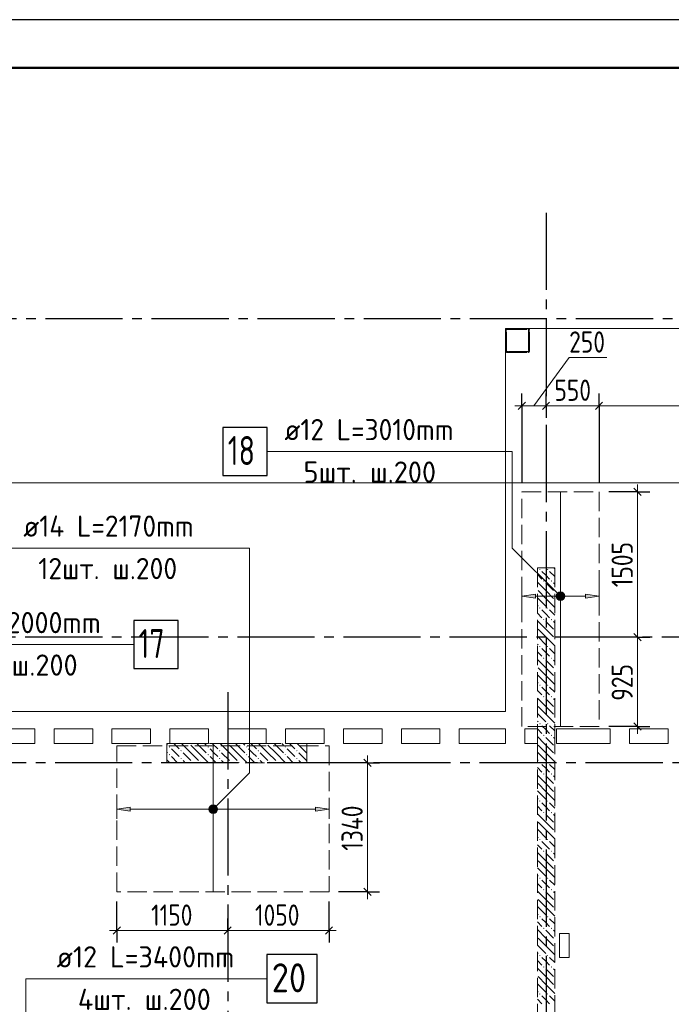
# Model space of a CAD drawing. Header units: millimetres. Extents: x 0 to 61017, y 0 to 42000.
# Tile 9 of 24: x 8343 to 15099, y 31796 to 42000. Entities that reach past the tile are written whole.
import ezdxf

# ---------------------------------------------------------------- set-up
doc = ezdxf.new("R2010")
doc.units = ezdxf.units.MM
doc.linetypes.add('______2', pattern=[270, 200, -70])
doc.linetypes.add('______5', pattern=[1100, 800, -100, 100, -100])
for name, color, linetype, lineweight in [('Standard', 7, 'Continuous', 25), ('ДОП Верх по У', 7, 'Continuous', 25), ('ЖБ Пилон', 180, 'Continuous', 25), ('Оси', 40, '______5', 18), ('Позиционная метка номер позиции', 7, 'Continuous', 13), ('Примечания', 7, 'Continuous', 25)]:
    doc.layers.add(name, color=color, linetype=linetype, lineweight=lineweight)
doc.layers.add('ЖБ Перекрытие верхний уровень', color=7, linetype='Continuous', lineweight=25, true_color=0xe0e0ff)
doc.layers.add('ЖБ Стена верхний уровень', color=7, linetype='Continuous', lineweight=25, true_color=0x006e00)
doc.styles.add('GOST 2.304-81', font='txt')
doc.styles.add('ISOCPEUR', font='txt')

msp = doc.modelspace()

# ---------------------------------------------------------------- hatches: boundary and pattern name
at = {"layer": 'ДОП Верх по У', "linetype": 'Continuous', "lineweight": 13, "transparency": 33554687}
for points in [[(13690, 36005), (13550, 36025), (13690, 36045)], [(9490, 33799), (9350, 33819), (9490, 33839)]]:
    msp.add_hatch(color=7, dxfattribs=at).paths.add_polyline_path(points, flags=16)
for points in [[(13918, 36006), (13918, 36044), (13912, 36025)], [(13918, 36044), (13931, 35993), (13931, 36057)], [(13918, 36044), (13918, 36006), (13931, 35993)], [(13931, 36057), (13950, 35988), (13950, 36062)], [(13931, 36057), (13931, 35993), (13950, 35988)], [(13950, 36062), (13950, 35988), (13969, 35993)], [(13950, 36062), (13969, 35993), (13969, 36057)], [(13969, 36057), (13969, 35993), (13982, 36006)], [(13969, 36057), (13982, 36006), (13982, 36044)], [(13982, 36044), (13982, 36006), (13987, 36025)], [(14210, 36005), (14350, 36025), (14210, 36045)], [(10318, 33800), (10318, 33838), (10312, 33819)], [(10318, 33838), (10331, 33787), (10331, 33851)], [(10318, 33838), (10318, 33800), (10331, 33787)], [(10331, 33851), (10350, 33782), (10350, 33857)], [(10331, 33851), (10331, 33787), (10350, 33782)], [(10350, 33857), (10350, 33782), (10369, 33787)], [(10350, 33857), (10369, 33787), (10369, 33851)], [(10369, 33851), (10369, 33787), (10382, 33800)], [(10369, 33851), (10382, 33800), (10382, 33838)], [(10382, 33838), (10382, 33800), (10387, 33819)], [(11410, 33799), (11550, 33819), (11410, 33839)]]:
    msp.add_hatch(color=7, dxfattribs=at).paths.add_polyline_path(points)
at = {"layer": 'ЖБ Пилон', "linetype": 'Continuous', "lineweight": 18, "transparency": 33554687}
for points in [[(10100, 34500), (10097, 34497), (10094, 34500)], [(10500, 34500), (10497, 34497), (10494, 34500)], [(10900, 34500), (10897, 34497), (10894, 34500)], [(11300, 34500), (11297, 34497), (11294, 34500)], [(9890, 34463), (9897, 34470), (9903, 34463), (9897, 34457)], [(9890, 34383), (9897, 34390), (9903, 34383), (9897, 34377)], [(10010, 34423), (10017, 34430), (10023, 34423), (10017, 34417)], [(10290, 34463), (10297, 34470), (10303, 34463), (10297, 34457)], [(10290, 34383), (10297, 34390), (10303, 34383), (10297, 34377)], [(10410, 34423), (10417, 34430), (10423, 34423), (10417, 34417)], [(10690, 34463), (10697, 34470), (10703, 34463), (10697, 34457)], [(10690, 34383), (10697, 34390), (10703, 34383), (10697, 34377)], [(10810, 34423), (10817, 34430), (10823, 34423), (10817, 34417)], [(11090, 34463), (11097, 34470), (11103, 34463), (11097, 34457)], [(11090, 34383), (11097, 34390), (11103, 34383), (11097, 34377)], [(11210, 34423), (11217, 34430), (11223, 34423), (11217, 34417)], [(10010, 34343), (10017, 34350), (10023, 34343), (10017, 34337)], [(10130, 34303), (10137, 34310), (10143, 34303), (10140, 34300), (10134, 34300)], [(10210, 34303), (10217, 34310), (10223, 34303), (10220, 34300), (10214, 34300)], [(10410, 34343), (10417, 34350), (10423, 34343), (10417, 34337)], [(10530, 34303), (10537, 34310), (10543, 34303), (10540, 34300), (10534, 34300)], [(10610, 34303), (10617, 34310), (10623, 34303), (10620, 34300), (10614, 34300)], [(10810, 34343), (10817, 34350), (10823, 34343), (10817, 34337)], [(10930, 34303), (10937, 34310), (10943, 34303), (10940, 34300), (10934, 34300)], [(11010, 34303), (11017, 34310), (11023, 34303), (11020, 34300), (11014, 34300)], [(11210, 34343), (11217, 34350), (11223, 34343), (11217, 34337)]]:
    msp.add_hatch(color=7, dxfattribs=at).paths.add_polyline_path(points, flags=16)
at = {"layer": 'ЖБ Стена верхний уровень', "linetype": 'Continuous', "lineweight": 18, "transparency": 33554687}
for points in [[(13620, 38747), (13623, 38743), (13620, 38740)], [(13380, 38587), (13383, 38583), (13380, 38580)], [(13730, 36303), (13737, 36310), (13743, 36303), (13737, 36297)], [(13810, 36303), (13817, 36310), (13823, 36303), (13817, 36297)], [(13770, 36183), (13777, 36190), (13783, 36183), (13777, 36177)], [(13850, 36183), (13857, 36190), (13863, 36183), (13857, 36177)], [(13730, 35903), (13737, 35910), (13743, 35903), (13737, 35897)], [(13810, 35903), (13817, 35910), (13823, 35903), (13817, 35897)], [(13770, 35783), (13777, 35790), (13783, 35783), (13777, 35777)], [(13850, 35783), (13857, 35790), (13863, 35783), (13857, 35777)], [(13730, 35503), (13737, 35510), (13743, 35503), (13737, 35497)], [(13810, 35503), (13817, 35510), (13823, 35503), (13817, 35497)], [(13770, 35383), (13777, 35390), (13783, 35383), (13777, 35377)], [(13850, 35383), (13857, 35390), (13863, 35383), (13857, 35377)], [(13730, 35103), (13737, 35110), (13743, 35103), (13737, 35097)], [(13810, 35103), (13817, 35110), (13823, 35103), (13817, 35097)], [(13770, 34983), (13777, 34990), (13783, 34983), (13777, 34977)], [(13850, 34983), (13857, 34990), (13863, 34983), (13857, 34977)], [(13730, 34703), (13737, 34710), (13743, 34703), (13737, 34697)], [(13810, 34703), (13817, 34710), (13823, 34703), (13817, 34697)], [(13770, 34583), (13777, 34590), (13783, 34583), (13777, 34577)], [(13850, 34583), (13857, 34590), (13863, 34583), (13857, 34577)], [(13730, 34303), (13737, 34310), (13743, 34303), (13737, 34297)], [(13810, 34303), (13817, 34310), (13823, 34303), (13817, 34297)], [(13770, 34183), (13777, 34190), (13783, 34183), (13777, 34177)], [(13850, 34183), (13857, 34190), (13863, 34183), (13857, 34177)], [(13730, 33903), (13737, 33910), (13743, 33903), (13737, 33897)], [(13810, 33903), (13817, 33910), (13823, 33903), (13817, 33897)], [(13770, 33783), (13777, 33790), (13783, 33783), (13777, 33777)], [(13850, 33783), (13857, 33790), (13863, 33783), (13857, 33777)], [(13730, 33503), (13737, 33510), (13743, 33503), (13737, 33497)], [(13810, 33503), (13817, 33510), (13823, 33503), (13817, 33497)], [(13770, 33383), (13777, 33390), (13783, 33383), (13777, 33377)], [(13850, 33383), (13857, 33390), (13863, 33383), (13857, 33377)], [(13730, 33103), (13737, 33110), (13743, 33103), (13737, 33097)], [(13810, 33103), (13817, 33110), (13823, 33103), (13817, 33097)], [(13770, 32983), (13777, 32990), (13783, 32983), (13777, 32977)], [(13850, 32983), (13857, 32990), (13863, 32983), (13857, 32977)], [(13730, 32703), (13737, 32710), (13743, 32703), (13737, 32697)], [(13810, 32703), (13817, 32710), (13823, 32703), (13817, 32697)], [(13770, 32583), (13777, 32590), (13783, 32583), (13777, 32577)], [(13850, 32583), (13857, 32590), (13863, 32583), (13857, 32577)], [(13730, 32303), (13737, 32310), (13743, 32303), (13737, 32297)], [(13810, 32303), (13817, 32310), (13823, 32303), (13817, 32297)], [(13770, 32183), (13777, 32190), (13783, 32183), (13777, 32177)], [(13850, 32183), (13857, 32190), (13863, 32183), (13857, 32177)], [(13730, 31903), (13737, 31910), (13743, 31903), (13737, 31897)], [(13810, 31903), (13817, 31910), (13823, 31903), (13817, 31897)]]:
    msp.add_hatch(color=7, dxfattribs=at).paths.add_polyline_path(points, flags=16)
at = {"layer": 'Позиционная метка номер позиции', "linetype": 'Continuous', "lineweight": 13, "transparency": 33554687}
for points in [[(13918, 35993), (13961, 36068), (13907, 36014)], [(13907, 36014), (13961, 36068), (13939, 36068)], [(13907, 36014), (13939, 36068), (13907, 36036)], [(13907, 36036), (13939, 36068), (13918, 36057)], [(13918, 35993), (13982, 36057), (13961, 36068)], [(13939, 35982), (13982, 36057), (13918, 35993)], [(13939, 35982), (13993, 36036), (13982, 36057)], [(13961, 35982), (13993, 36036), (13939, 35982)], [(13961, 35982), (13993, 36014), (13993, 36036)], [(13993, 36014), (13961, 35982), (13982, 35993)], [(10307, 33830), (10382, 33787), (10318, 33851)], [(10307, 33808), (10361, 33776), (10307, 33830)], [(10307, 33830), (10361, 33776), (10382, 33787)], [(10339, 33776), (10307, 33808), (10318, 33787)], [(10307, 33808), (10339, 33776), (10361, 33776)], [(10318, 33851), (10393, 33808), (10339, 33862)], [(10318, 33851), (10382, 33787), (10393, 33808)], [(10339, 33862), (10393, 33808), (10393, 33830)], [(10339, 33862), (10393, 33830), (10361, 33862)], [(10361, 33862), (10393, 33830), (10382, 33851)]]:
    msp.add_hatch(color=7, dxfattribs=at).paths.add_polyline_path(points)

# ---------------------------------------------------------------- linework, layer by layer
at = {"layer": 'Standard', "color": 7, "linetype": 'Continuous', "lineweight": 13, "transparency": 33554687}
for p, q in [((13675, 38000), (14040, 38500)), ((14040, 38500), (14431, 38500)), ((13550, 38000), (13475, 38000)), ((13550, 38000), (13800, 38000)), ((13800, 38000), (14350, 38000)), ((14350, 38000), (16440, 38000)), ((14750, 37107), (14750, 37182)), ((14750, 35600), (14750, 34675)), ((14750, 34675), (14750, 34600)), ((11950, 34300), (11950, 34375)), ((11950, 32961), (11950, 32886)), ((9350, 32561), (9275, 32561)), ((9350, 32561), (10500, 32561)), ((10500, 32561), (11550, 32561)), ((11550, 32561), (11625, 32561))]:
    msp.add_line(p, q, dxfattribs=at)
at = {"layer": 'Standard', "color": 251, "linetype": 'Continuous', "lineweight": -3, "true_color": 0x656565, "transparency": 33554687}
for p, q in [((13550, 38000), (13550, 38125)), ((13800, 38000), (13800, 38125)), ((14350, 38000), (14350, 38125)), ((13550, 38000), (13550, 37875)), ((13550, 38000), (13550, 37207)), ((13800, 38000), (13800, 37875)), ((13800, 38000), (13800, 38000)), ((14350, 38000), (14350, 37875)), ((14350, 38000), (14350, 37207)), ((14750, 37107), (14450, 37107)), ((14750, 37107), (14625, 37107)), ((14750, 37107), (14875, 37107)), ((14750, 35600), (14625, 35600)), ((14750, 35600), (14875, 35600)), ((14750, 34675), (14450, 34675)), ((14750, 34675), (14625, 34675)), ((14750, 34675), (14875, 34675)), ((11950, 34300), (11650, 34300)), ((11950, 34300), (11825, 34300)), ((11950, 34300), (12075, 34300)), ((11950, 32961), (11650, 32961)), ((11950, 32961), (11825, 32961)), ((11950, 32961), (12075, 32961)), ((9350, 32561), (9350, 32861)), ((11550, 32561), (11550, 32861)), ((9350, 32561), (9350, 32686)), ((10500, 32561), (10500, 32686)), ((11550, 32561), (11550, 32686)), ((9350, 32561), (9350, 32436)), ((10500, 32561), (10500, 32436)), ((10500, 32561), (10500, 32561)), ((11550, 32561), (11550, 32436))]:
    msp.add_line(p, q, dxfattribs=at)
at = {"layer": 'Standard', "color": 7, "linetype": 'Continuous', "lineweight": 25, "transparency": 33554687}
for p, q in [((13512, 37962), (13587, 38038)), ((13762, 37962), (13837, 38038)), ((14312, 37962), (14387, 38038)), ((14712, 37145), (14787, 37070)), ((14712, 35638), (14787, 35562)), ((14712, 34712), (14787, 34638)), ((11912, 34338), (11987, 34262)), ((11912, 32999), (11987, 32923)), ((9312, 32523), (9387, 32599)), ((10462, 32523), (10537, 32599)), ((11512, 32523), (11587, 32599))]:
    msp.add_line(p, q, dxfattribs=at)
at = {"layer": 'Standard', "color": 7, "linetype": 'Continuous', "lineweight": 13, "transparency": 33554687}
msp.add_lwpolyline([(0, 0), (59400, 0), (59400, 42000), (0, 42000), (0, 0)], close=True, dxfattribs=at)
for points in [[(0, 42000), (0, 0), (59400, 0), (59400, 42000), (0, 42000)], [(59400, 42000), (0, 42000), (0, 0), (59400, 0), (59400, 42000)], [(59400, 42000), (0, 42000), (0, 0), (59400, 0), (59400, 42000)], [(14750, 37107), (14750, 36014), (14750, 36014), (14750, 35600)], [(11950, 34300), (11950, 33285), (11950, 33285), (11950, 32961)]]:
    msp.add_lwpolyline(points, dxfattribs=at)
at = {"layer": 'Standard', "color": 7, "linetype": 'Continuous', "lineweight": 25, "transparency": 33554687}
msp.add_lwpolyline([(0, 42000), (0, 0), (59400, 0), (59400, 42000), (0, 42000)], dxfattribs=at)
at = {"layer": 'Standard', "color": 7, "linetype": 'Continuous', "lineweight": 50, "transparency": 33554687}
msp.add_lwpolyline([(2000, 41500), (58900, 41500), (58900, 500), (2000, 500), (2000, 41500)], close=True, dxfattribs=at)
at = {"layer": 'Standard', "color": 254, "linetype": 'Continuous', "lineweight": 18, "true_color": 0xc4c4ff, "transparency": 33554687}
msp.add_lwpolyline([(7300, 20432), (49180, 20432), (49180, 37201), (7300, 37201), (7300, 20432)], dxfattribs=at)
at = {"layer": 'Standard', "color": 251, "linetype": 'Continuous', "lineweight": -3, "true_color": 0x656565, "transparency": 33554687}
msp.add_lwpolyline([(14750, 35600), (14733, 35600), (14733, 35600), (14450, 35600)], dxfattribs=at)
at = {"layer": 'ДОП Верх по У', "color": 7, "linetype": 'Continuous', "lineweight": 13, "transparency": 33554687}
for p, q in [((11068, 37525), (13110, 37525)), ((8361, 36525), (10425, 36525)), ((7325, 35525), (9433, 35525)), ((8706, 32061), (10814, 32061))]:
    msp.add_line(p, q, dxfattribs=at)
at = {"layer": 'ДОП Верх по У', "color": 7, "linetype": 'Continuous', "lineweight": 18, "transparency": 33554687}
for p, q in [((13950, 37101), (13950, 34681)), ((10350, 32968), (10350, 34468))]:
    msp.add_line(p, q, dxfattribs=at)
at = {"layer": 'ДОП Верх по У', "color": 251, "linetype": 'Continuous', "lineweight": 13, "true_color": 0x494949, "transparency": 33554687}
for p, q in [((13550, 36025), (13550, 36125)), ((14350, 36025), (14350, 36125)), ((13550, 36025), (13690, 36045)), ((13690, 36005), (13550, 36025)), ((13550, 36025), (13550, 35925)), ((13550, 36025), (13550, 36025)), ((13690, 36045), (13690, 36005)), ((13690, 36025), (13920, 36025)), ((13950, 36062), (13950, 36062)), ((13980, 36025), (14210, 36025)), ((14350, 36025), (14210, 36045)), ((14210, 36045), (14210, 36005)), ((14210, 36005), (14350, 36025)), ((14350, 36025), (14350, 35925)), ((14350, 36025), (14350, 36025)), ((13950, 35988), (13950, 35988)), ((9350, 33819), (9350, 33919)), ((11550, 33819), (11550, 33919)), ((9350, 33819), (9490, 33839)), ((9490, 33799), (9350, 33819)), ((9350, 33819), (9350, 33719)), ((9350, 33819), (9350, 33819)), ((9490, 33839), (9490, 33799)), ((9490, 33819), (10320, 33819)), ((10350, 33857), (10350, 33857)), ((10350, 33782), (10350, 33782)), ((10380, 33819), (11410, 33819)), ((11550, 33819), (11410, 33839)), ((11410, 33839), (11410, 33799)), ((11410, 33799), (11550, 33819)), ((11550, 33819), (11550, 33719)), ((11550, 33819), (11550, 33819))]:
    msp.add_line(p, q, dxfattribs=at)
at = {"layer": 'ДОП Верх по У', "color": 7, "linetype": 'Continuous', "lineweight": 25, "transparency": 33554687}
for points in [[(10450, 37275), (10910, 37275), (10910, 37775), (10450, 37775), (10450, 37275)], [(9525, 35275), (9985, 35275), (9985, 35775), (9525, 35775), (9525, 35275)], [(10906, 31811), (11426, 31811), (11426, 32311), (10906, 32311), (10906, 31811)]]:
    msp.add_lwpolyline(points, dxfattribs=at)
at = {"layer": 'ДОП Верх по У', "color": 251, "linetype": 'Continuous', "lineweight": 13, "true_color": 0x494949, "transparency": 33554687}
for centre in [(13950, 36025), (10350, 33819)]:
    msp.add_circle(centre, 37.5, dxfattribs=at)
at = {"layer": 'ЖБ Перекрытие верхний уровень', "color": 7, "linetype": 'Continuous', "lineweight": 18, "transparency": 33554687}
for p, q in [((22060, 38800), (13380, 38800)), ((13380, 38800), (13380, 34830)), ((13380, 34830), (7100, 34830)), ((8100, 34650), (8500, 34650)), ((8500, 34650), (8500, 34500)), ((8700, 34500), (8700, 34650)), ((8700, 34650), (9100, 34650)), ((9100, 34650), (9100, 34500)), ((9300, 34650), (9700, 34650)), ((9300, 34500), (9300, 34650)), ((9700, 34650), (9700, 34500)), ((9900, 34500), (9900, 34650)), ((9900, 34650), (10300, 34650)), ((10300, 34650), (10300, 34500)), ((10500, 34650), (10900, 34650)), ((10500, 34500), (10500, 34650)), ((10900, 34650), (10900, 34500)), ((11100, 34500), (11100, 34650)), ((11100, 34650), (11500, 34650)), ((11500, 34650), (11500, 34500)), ((11700, 34650), (12100, 34650)), ((11700, 34500), (11700, 34650)), ((12100, 34650), (12100, 34500)), ((12300, 34500), (12300, 34650)), ((12300, 34650), (12700, 34650)), ((12700, 34650), (12700, 34500)), ((12900, 34650), (13380, 34650)), ((12900, 34500), (12900, 34650)), ((13380, 34650), (13380, 34500)), ((13580, 34500), (13580, 34650)), ((13580, 34650), (13710, 34650)), ((13710, 34650), (13710, 34500)), ((13910, 34650), (14465, 34650)), ((13910, 34500), (13910, 34650)), ((14465, 34650), (14465, 34500)), ((14665, 34500), (14665, 34650)), ((14665, 34650), (15065, 34650)), ((15065, 34650), (15065, 34500)), ((8500, 34500), (8100, 34500)), ((9100, 34500), (8700, 34500)), ((9700, 34500), (9300, 34500)), ((10300, 34500), (9900, 34500)), ((10900, 34500), (10500, 34500)), ((11500, 34500), (11100, 34500)), ((12100, 34500), (11700, 34500)), ((12700, 34500), (12300, 34500)), ((13380, 34500), (12900, 34500)), ((13710, 34500), (13580, 34500)), ((14465, 34500), (13910, 34500)), ((15065, 34500), (14665, 34500)), ((14040, 32530), (13940, 32530)), ((13940, 32530), (13940, 32280)), ((14040, 32280), (14040, 32530)), ((13940, 32280), (14040, 32280))]:
    msp.add_line(p, q, dxfattribs=at)
at = {"layer": 'ЖБ Пилон', "color": 253, "linetype": '______2', "lineweight": 13, "true_color": 0xa0a0a0, "transparency": 33554687}
for p, q in [((11320, 34500), (9870, 34500)), ((9870, 34500), (9870, 34300)), ((11320, 34300), (11320, 34500)), ((9870, 34300), (11320, 34300))]:
    msp.add_line(p, q, dxfattribs=at)
at = {"layer": 'ЖБ Пилон', "color": 9, "linetype": 'Continuous', "lineweight": 18, "true_color": 0xc7c7c7, "transparency": 33554687}
for p, q in [((9870, 34490), (9877, 34483)), ((9940, 34500), (9997, 34443)), ((10117, 34403), (10020, 34500)), ((10197, 34483), (10180, 34500)), ((10260, 34500), (10277, 34483)), ((10340, 34500), (10397, 34443)), ((10517, 34403), (10420, 34500)), ((10597, 34483), (10580, 34500)), ((10660, 34500), (10677, 34483)), ((10740, 34500), (10797, 34443)), ((10917, 34403), (10820, 34500)), ((10997, 34483), (10980, 34500)), ((11060, 34500), (11077, 34483)), ((11140, 34500), (11197, 34443)), ((11317, 34403), (11220, 34500)), ((9870, 34410), (9877, 34403)), ((9957, 34403), (9917, 34443)), ((9997, 34363), (9957, 34403)), ((10037, 34403), (10117, 34323)), ((10117, 34483), (10197, 34403)), ((10117, 34403), (10197, 34323)), ((10197, 34483), (10277, 34403)), ((10197, 34403), (10300, 34300)), ((10357, 34403), (10317, 34443)), ((10397, 34363), (10357, 34403)), ((10437, 34403), (10517, 34323)), ((10517, 34483), (10597, 34403)), ((10517, 34403), (10597, 34323)), ((10597, 34483), (10677, 34403)), ((10597, 34403), (10700, 34300)), ((10757, 34403), (10717, 34443)), ((10797, 34363), (10757, 34403)), ((10837, 34403), (10917, 34323)), ((10917, 34483), (10997, 34403)), ((10917, 34403), (10997, 34323)), ((10997, 34483), (11077, 34403)), ((10997, 34403), (11100, 34300)), ((11157, 34403), (11117, 34443)), ((11197, 34363), (11157, 34403)), ((11237, 34403), (11317, 34323)), ((11317, 34483), (11320, 34480)), ((11317, 34403), (11320, 34400)), ((9870, 34330), (9900, 34300)), ((9917, 34363), (9980, 34300)), ((10037, 34323), (10060, 34300)), ((10317, 34363), (10380, 34300)), ((10437, 34323), (10460, 34300)), ((10717, 34363), (10780, 34300)), ((10837, 34323), (10860, 34300)), ((11117, 34363), (11180, 34300)), ((11237, 34323), (11260, 34300))]:
    msp.add_line(p, q, dxfattribs=at)
at = {"layer": 'ЖБ Стена верхний уровень', "color": 251, "linetype": '______2', "lineweight": 13, "true_color": 0x656565, "transparency": 33554687}
for p, q in [((13381, 38787), (13380, 38783)), ((13380, 38783), (13380, 38780)), ((13380, 38780), (13380, 38570)), ((13383, 38790), (13381, 38787)), ((13385, 38793), (13383, 38790)), ((13387, 38795), (13385, 38793)), ((13390, 38797), (13387, 38795)), ((13393, 38799), (13390, 38797)), ((13390, 38782), (13391, 38783)), ((13390, 38780), (13390, 38782)), ((13390, 38570), (13390, 38780)), ((13391, 38785), (13392, 38786)), ((13391, 38783), (13391, 38785)), ((13392, 38786), (13394, 38788)), ((13397, 38800), (13393, 38799)), ((13394, 38788), (13395, 38789)), ((13395, 38789), (13397, 38789)), ((13400, 38800), (13397, 38800)), ((13397, 38789), (13398, 38790)), ((13398, 38790), (13400, 38790)), ((13610, 38800), (13400, 38800)), ((13400, 38790), (13610, 38790)), ((13613, 38800), (13610, 38800)), ((13610, 38790), (13612, 38790)), ((13612, 38790), (13613, 38789)), ((13617, 38799), (13613, 38800)), ((13613, 38789), (13615, 38789)), ((13615, 38789), (13616, 38788)), ((13616, 38788), (13618, 38786)), ((13620, 38797), (13617, 38799)), ((13618, 38786), (13619, 38785)), ((13619, 38785), (13619, 38783)), ((13619, 38783), (13620, 38782)), ((13623, 38795), (13620, 38797)), ((13620, 38782), (13620, 38780)), ((13620, 38780), (13620, 38570)), ((13625, 38793), (13623, 38795)), ((13627, 38790), (13625, 38793)), ((13629, 38787), (13627, 38790)), ((13630, 38783), (13629, 38787)), ((13630, 38780), (13630, 38783)), ((13630, 38570), (13630, 38780)), ((13380, 38570), (13380, 38567)), ((13390, 38568), (13390, 38570)), ((13620, 38570), (13620, 38568)), ((13630, 38567), (13630, 38570)), ((13380, 38567), (13381, 38563)), ((13381, 38563), (13383, 38560)), ((13383, 38560), (13385, 38557)), ((13385, 38557), (13387, 38555)), ((13387, 38555), (13390, 38553)), ((13391, 38567), (13390, 38568)), ((13390, 38553), (13393, 38551)), ((13391, 38565), (13391, 38567)), ((13392, 38564), (13391, 38565)), ((13394, 38562), (13392, 38564)), ((13393, 38551), (13397, 38550)), ((13395, 38561), (13394, 38562)), ((13397, 38561), (13395, 38561)), ((13398, 38560), (13397, 38561)), ((13397, 38550), (13400, 38550)), ((13400, 38560), (13398, 38560)), ((13610, 38560), (13400, 38560)), ((13400, 38550), (13610, 38550)), ((13612, 38560), (13610, 38560)), ((13610, 38550), (13613, 38550)), ((13613, 38561), (13612, 38560)), ((13615, 38561), (13613, 38561)), ((13613, 38550), (13617, 38551)), ((13616, 38562), (13615, 38561)), ((13618, 38564), (13616, 38562)), ((13617, 38551), (13620, 38553)), ((13619, 38565), (13618, 38564)), ((13620, 38568), (13619, 38567)), ((13619, 38567), (13619, 38565)), ((13620, 38553), (13623, 38555)), ((13623, 38555), (13625, 38557)), ((13625, 38557), (13627, 38560)), ((13627, 38560), (13629, 38563)), ((13629, 38563), (13630, 38567)), ((13710, 36320), (13710, 34500)), ((13890, 36320), (13710, 36320)), ((13890, 34500), (13890, 36320)), ((13710, 34500), (13710, 28720)), ((13890, 28720), (13890, 34500))]:
    msp.add_line(p, q, dxfattribs=at)
at = {"layer": 'ЖБ Стена верхний уровень', "color": 9, "linetype": 'Continuous', "lineweight": 18, "true_color": 0xc7c7c7, "transparency": 33554687}
for p, q in [((13400, 38800), (13410, 38790)), ((13570, 38790), (13560, 38800)), ((13380, 38740), (13390, 38730)), ((13390, 38650), (13380, 38660)), ((13620, 38660), (13630, 38650)), ((13620, 38580), (13630, 38570)), ((13400, 38560), (13410, 38550)), ((13480, 38560), (13490, 38550)), ((13710, 36250), (13757, 36203)), ((13797, 36243), (13757, 36283)), ((13837, 36203), (13797, 36243)), ((13837, 36283), (13890, 36230)), ((13880, 36320), (13890, 36310)), ((13797, 36083), (13710, 36170)), ((13797, 36163), (13877, 36083)), ((13877, 36163), (13890, 36150)), ((13717, 36083), (13797, 36003)), ((13797, 36083), (13877, 36003)), ((13717, 36003), (13710, 36010)), ((13710, 35930), (13717, 35923)), ((13717, 36003), (13797, 35923)), ((13797, 36003), (13890, 35910)), ((13710, 35850), (13757, 35803)), ((13797, 35843), (13757, 35883)), ((13837, 35803), (13797, 35843)), ((13837, 35883), (13890, 35830)), ((13797, 35683), (13710, 35770)), ((13797, 35763), (13877, 35683)), ((13877, 35763), (13890, 35750)), ((13717, 35683), (13797, 35603)), ((13797, 35683), (13877, 35603)), ((13717, 35603), (13710, 35610)), ((13710, 35530), (13717, 35523)), ((13717, 35603), (13797, 35523)), ((13797, 35603), (13890, 35510)), ((13710, 35450), (13757, 35403)), ((13797, 35443), (13757, 35483)), ((13837, 35403), (13797, 35443)), ((13837, 35483), (13890, 35430)), ((13797, 35283), (13710, 35370)), ((13797, 35363), (13877, 35283)), ((13877, 35363), (13890, 35350)), ((13717, 35203), (13710, 35210)), ((13717, 35283), (13797, 35203)), ((13717, 35203), (13797, 35123)), ((13797, 35283), (13877, 35203)), ((13797, 35203), (13890, 35110)), ((13710, 35130), (13717, 35123)), ((13710, 35050), (13757, 35003)), ((13797, 35043), (13757, 35083)), ((13837, 35003), (13797, 35043)), ((13837, 35083), (13890, 35030)), ((13797, 34883), (13710, 34970)), ((13797, 34963), (13877, 34883)), ((13877, 34963), (13890, 34950)), ((13717, 34803), (13710, 34810)), ((13717, 34883), (13797, 34803)), ((13717, 34803), (13797, 34723)), ((13797, 34883), (13877, 34803)), ((13797, 34803), (13890, 34710)), ((13710, 34730), (13717, 34723)), ((13710, 34650), (13757, 34603)), ((13797, 34643), (13757, 34683)), ((13837, 34603), (13797, 34643)), ((13837, 34683), (13890, 34630)), ((13780, 34500), (13710, 34570)), ((13797, 34483), (13780, 34500)), ((13797, 34563), (13860, 34500)), ((13860, 34500), (13877, 34483)), ((13877, 34563), (13890, 34550)), ((13717, 34403), (13710, 34410)), ((13717, 34483), (13797, 34403)), ((13717, 34403), (13797, 34323)), ((13797, 34483), (13877, 34403)), ((13797, 34403), (13890, 34310)), ((13710, 34330), (13717, 34323)), ((13710, 34250), (13757, 34203)), ((13797, 34243), (13757, 34283)), ((13837, 34203), (13797, 34243)), ((13837, 34283), (13890, 34230)), ((13797, 34083), (13710, 34170)), ((13717, 34083), (13797, 34003)), ((13797, 34163), (13877, 34083)), ((13797, 34083), (13877, 34003)), ((13877, 34163), (13890, 34150)), ((13717, 34003), (13710, 34010)), ((13717, 34003), (13797, 33923)), ((13797, 34003), (13890, 33910)), ((13710, 33930), (13717, 33923)), ((13797, 33843), (13757, 33883)), ((13837, 33883), (13890, 33830)), ((13710, 33850), (13757, 33803)), ((13837, 33803), (13797, 33843)), ((13797, 33683), (13710, 33770)), ((13717, 33683), (13797, 33603)), ((13797, 33763), (13877, 33683)), ((13797, 33683), (13877, 33603)), ((13877, 33763), (13890, 33750)), ((13717, 33603), (13710, 33610)), ((13717, 33603), (13797, 33523)), ((13797, 33603), (13890, 33510)), ((13710, 33530), (13717, 33523)), ((13797, 33443), (13757, 33483)), ((13837, 33483), (13890, 33430)), ((13710, 33450), (13757, 33403)), ((13797, 33283), (13710, 33370)), ((13837, 33403), (13797, 33443)), ((13717, 33283), (13797, 33203)), ((13797, 33363), (13877, 33283)), ((13797, 33283), (13877, 33203)), ((13877, 33363), (13890, 33350)), ((13717, 33203), (13710, 33210)), ((13717, 33203), (13797, 33123)), ((13797, 33203), (13890, 33110)), ((13710, 33130), (13717, 33123)), ((13797, 33043), (13757, 33083)), ((13837, 33083), (13890, 33030)), ((13710, 33050), (13757, 33003)), ((13797, 32883), (13710, 32970)), ((13837, 33003), (13797, 33043)), ((13797, 32963), (13877, 32883)), ((13877, 32963), (13890, 32950)), ((13717, 32883), (13797, 32803)), ((13797, 32883), (13877, 32803)), ((13717, 32803), (13710, 32810)), ((13717, 32803), (13797, 32723)), ((13797, 32803), (13890, 32710)), ((13710, 32730), (13717, 32723)), ((13797, 32643), (13757, 32683)), ((13837, 32683), (13890, 32630)), ((13710, 32650), (13757, 32603)), ((13797, 32483), (13710, 32570)), ((13837, 32603), (13797, 32643)), ((13797, 32563), (13877, 32483)), ((13877, 32563), (13890, 32550)), ((13717, 32483), (13797, 32403)), ((13797, 32483), (13877, 32403)), ((13717, 32403), (13710, 32410)), ((13717, 32403), (13797, 32323)), ((13797, 32403), (13890, 32310)), ((13710, 32330), (13717, 32323)), ((13710, 32250), (13757, 32203)), ((13797, 32243), (13757, 32283)), ((13837, 32283), (13890, 32230)), ((13797, 32083), (13710, 32170)), ((13837, 32203), (13797, 32243)), ((13797, 32163), (13877, 32083)), ((13877, 32163), (13890, 32150)), ((13717, 32083), (13797, 32003)), ((13797, 32083), (13877, 32003)), ((13717, 32003), (13710, 32010)), ((13717, 32003), (13797, 31923)), ((13797, 32003), (13890, 31910)), ((13710, 31930), (13717, 31923)), ((13710, 31850), (13757, 31803)), ((13797, 31843), (13757, 31883)), ((13837, 31803), (13797, 31843)), ((13837, 31883), (13890, 31830))]:
    msp.add_line(p, q, dxfattribs=at)
at = {"layer": 'Оси', "color": 8, "linetype": '______5', "lineweight": -3, "transparency": 33554687}
for p, q in [((13800, 40000), (13800, 15970)), ((43510, 38900), (3600, 38900)), ((43300, 35600), (3600, 35600)), ((10500, 35030), (10500, 15970)), ((50210, 34300), (3600, 34300)), ((50210, 34300), (3600, 34300))]:
    msp.add_line(p, q, dxfattribs=at)
at = {"layer": 'Позиционная метка номер позиции', "color": 7, "linetype": 'Continuous', "lineweight": 13, "transparency": 33554687}
for p, q in [((13918, 36057), (13918, 36057)), ((13982, 36057), (13982, 36057)), ((13918, 35993), (13918, 35993)), ((13982, 35993), (13982, 35993)), ((10318, 33851), (10318, 33851)), ((10318, 33787), (10318, 33787)), ((10382, 33851), (10382, 33851)), ((10382, 33787), (10382, 33787))]:
    msp.add_line(p, q, dxfattribs=at)
for points in [[(13950, 36025), (13450, 36525), (13450, 37525), (10910, 37525)], [(10350, 33819), (10725, 34194), (10725, 36525), (8225, 36525)], [(7400, 33450), (7025, 33825), (7025, 35525), (9525, 35525)], [(7600, 30827), (8406, 31633), (8406, 32061), (10906, 32061)]]:
    msp.add_lwpolyline(points, dxfattribs=at)
for centre in [(13950, 36025), (10350, 33819)]:
    msp.add_circle(centre, 45, dxfattribs=at)
at = {"layer": 'Примечания', "color": 7, "linetype": '______2', "lineweight": 18, "transparency": 33554687}
for p, q in [((13550, 37107), (14350, 37107)), ((13550, 34675), (13550, 37107)), ((14350, 37107), (14350, 34675)), ((14350, 34675), (13550, 34675)), ((9350, 34475), (11550, 34475)), ((9350, 32961), (9350, 34475)), ((11550, 34475), (11550, 32961)), ((11550, 32961), (9350, 32961))]:
    msp.add_line(p, q, dxfattribs=at)

# ---------------------------------------------------------------- texts
at = {"layer": 'Standard', "color": 7, "linetype": 'Continuous', "lineweight": 25, "transparency": 33554687, "char_height": 220, "attachment_point": 7, "style": 'GOST 2.304-81'}
for s, insert, width in [('250', (14040, 38550), 516.38), ('550', (13887, 38050), 500.82), ('1150', (9706, 32611), 563.28), ('1050', (10783, 32611), 610.16)]:
    msp.add_mtext(s, dxfattribs=dict(at, insert=insert, width=width))
at = {"layer": 'Standard', "color": 7, "linetype": 'Continuous', "lineweight": 25, "transparency": 33554687, "char_height": 220, "attachment_point": 7, "rotation": 90, "style": 'GOST 2.304-81'}
for s, insert, width in [('1505', (14700, 36119), 594.59), ('925', (14700, 34942), 516.4), ('1340', (11900, 33388), 610.17)]:
    msp.add_mtext(s, dxfattribs=dict(at, insert=insert, width=width))
at = {"layer": 'ДОП Верх по У', "color": 7, "linetype": 'Continuous', "lineweight": 13, "transparency": 33554687, "attachment_point": 7, "style": 'ISOCPEUR'}
for s, insert, char_height, width in [('\\W0.94;ø12 L=3010mm ', (11088, 37642), 220, 2104.38), ('\\W0.75;18', (10500, 37385), 300, 472.28), ('\\W0.97;5шт. ш.200 ', (11286, 37202), 220, 1712.32), ('\\W0.94;ø14 L=2170mm ', (8381, 36642), 220, 2126.49), ('\\W0.95;12шт. ш.200 ', (8535, 36202), 220, 1819.89), ('\\W0.96;ø14 L=2000mm ', (7345, 35642), 220, 2172.61), ('\\W0.75;17', (9575, 35385), 300, 472.27), ('\\W0.97;4шт. ш.200 ', (7565, 35202), 220, 1734.41), ('\\W0.96;ø12 L=3400mm ', (8726, 32178), 220, 2172.62), ('\\W0.87;20', (10956, 31921), 300, 550.81), ('\\W0.97;4шт. ш.200 ', (8946, 31738), 220, 1734.41)]:
    msp.add_mtext(s, dxfattribs=dict(at, insert=insert, char_height=char_height, width=width))

doc.saveas('drawing.dxf')
